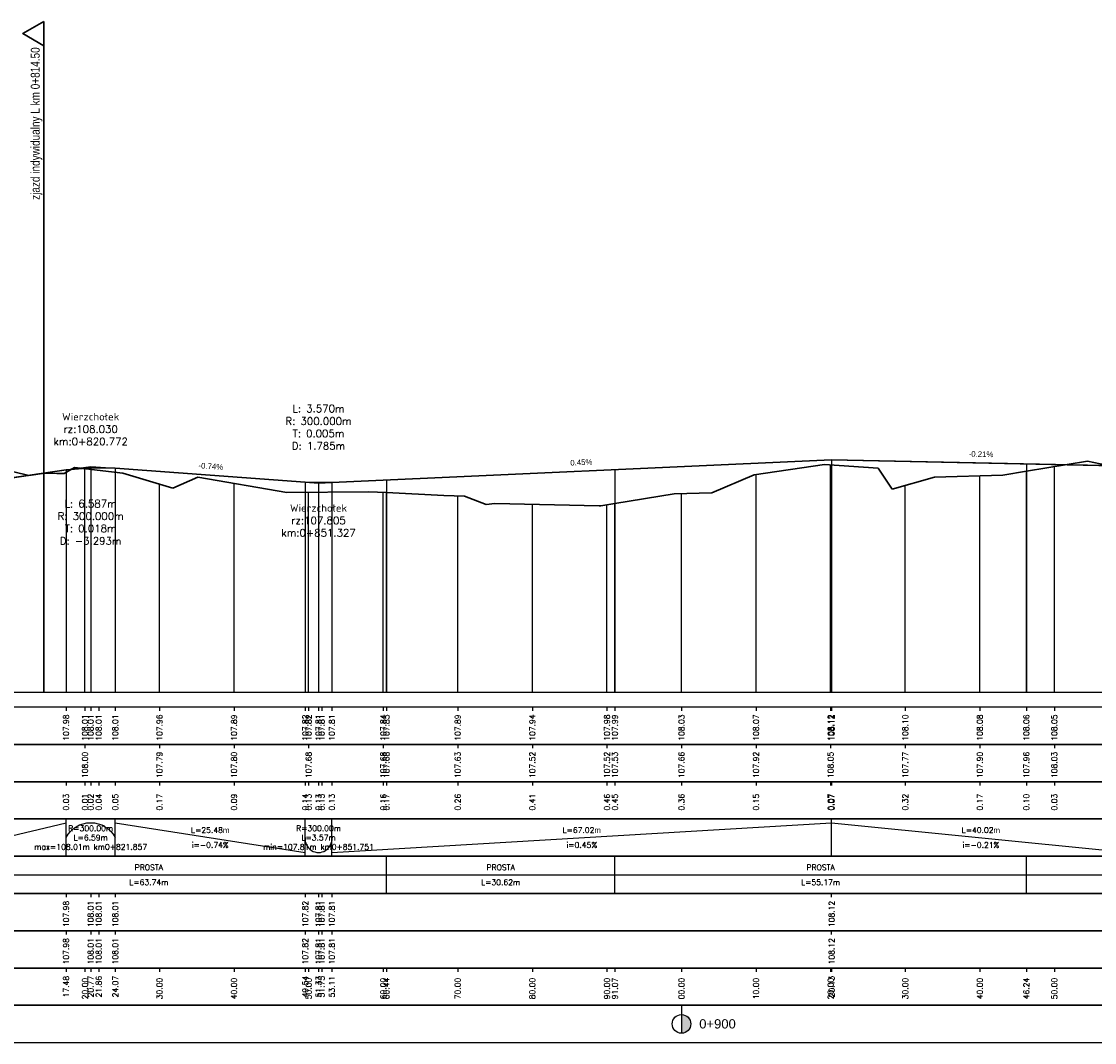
# Model space of a CAD drawing. Extents: x 7529714 to 7537797, y 5723889 to 5727796.
# Tile 8 of 28: x 7534107 to 7534251, y 5725349 to 5725486. Entities that reach past the tile are written whole.
import ezdxf
from ezdxf.enums import TextEntityAlignment as Align

# ---------------------------------------------------------------- set-up
doc = ezdxf.new("R2010")
doc.units = 0
doc.linetypes.add('HIDDEN', pattern=[9.525, 6.35, -3.175])
for name, color, linetype in [('C-DROGI-PROFILE', 7, 'Continuous'), ('C-DROGI-PROFILE-ETYKIETY', 7, 'Continuous'), ('Niw-opis', 2, 'Continuous')]:
    doc.layers.add(name, color=color, linetype=linetype)
doc.layers.add('Niw-opisy-zjazdy', color=7, linetype='Continuous', true_color=0x45008a)
doc.styles.get("Standard").update_dxf_attribs({"font": 'arial.ttf'})

# ---------------------------------------------------------------- blocks, each defined once
blk = doc.blocks.new('kilometraz')
at = {"linetype": 'ByBlock', "lineweight": -2}
blk.add_hatch(color=0, dxfattribs=at).paths.add_polyline_path([(0, -0.5, 0.414214), (0.5, 0, 0.414214), (0, 0.5)])
at = {"color": 0, "linetype": 'ByBlock', "lineweight": -2}
blk.add_line((0, 0.5), (0, -0.5), dxfattribs=at)
blk.add_circle((0, 0), 0.5, dxfattribs=at)

msp = doc.modelspace()

# ---------------------------------------------------------------- linework, layer by layer
at = {"layer": 'C-DROGI-PROFILE', "color": 12, "linetype": 'Continuous', "lineweight": 30, "true_color": 0xdb0000}
for p, q in [((7534096.43, 5725423.241), (7534113.22, 5725425.691)), ((7534113.22, 5725425.691), (7534116.513, 5725425.991)), ((7534116.513, 5725425.991), (7534119.806, 5725425.929)), ((7534119.806, 5725425.929), (7534145.282, 5725424.053)), ((7534148.852, 5725424.003), (7534215.87, 5725427.043)), ((7534215.87, 5725427.043), (7534255.889, 5725426.2)), ((7534145.282, 5725424.053), (7534148.852, 5725424.003))]:
    msp.add_line(p, q, dxfattribs=at)
at = {"layer": 'C-DROGI-PROFILE', "color": 98, "linetype": 'Continuous', "lineweight": 30, "true_color": 0x006100}
for p, q in [((7534104.34, 5725425.875), (7534108.207, 5725424.951)), ((7534112.976, 5725425.224), (7534114.359, 5725426.026)), ((7534114.359, 5725426.026), (7534120.828, 5725425.271)), ((7534205.501, 5725425.034), (7534214.896, 5725426.407)), ((7534214.896, 5725426.407), (7534222.127, 5725425.915)), ((7534222.127, 5725425.915), (7534223.999, 5725423.098)), ((7534241.98, 5725425.518), (7534250.201, 5725426.892)), ((7534250.201, 5725426.892), (7534252.746, 5725426.355)), ((7534108.207, 5725424.951), (7534110.353, 5725425.258)), ((7534110.353, 5725425.258), (7534111.989, 5725425.197)), ((7534111.989, 5725425.197), (7534112.976, 5725425.224)), ((7534120.828, 5725425.271), (7534127.539, 5725423.254)), ((7534127.539, 5725423.254), (7534130.873, 5725424.734)), ((7534130.873, 5725424.734), (7534142.808, 5725422.67)), ((7534199.809, 5725422.605), (7534205.501, 5725425.034)), ((7534223.999, 5725423.098), (7534229.683, 5725424.736)), ((7534229.683, 5725424.736), (7534238.847, 5725424.993)), ((7534238.847, 5725424.993), (7534241.98, 5725425.518)), ((7534142.808, 5725422.67), (7534153.753, 5725422.775)), ((7534153.753, 5725422.775), (7534156.182, 5725422.648)), ((7534156.182, 5725422.648), (7534163.858, 5725422.255)), ((7534163.858, 5725422.255), (7534166.619, 5725422.155)), ((7534166.619, 5725422.155), (7534169.532, 5725421.068)), ((7534186.806, 5725421.205), (7534194.736, 5725422.486)), ((7534194.736, 5725422.486), (7534199.809, 5725422.605)), ((7534169.532, 5725421.068), (7534170.708, 5725421.185)), ((7534170.708, 5725421.185), (7534184.684, 5725420.901)), ((7534184.684, 5725420.901), (7534184.924, 5725420.901)), ((7534184.924, 5725420.901), (7534186.806, 5725421.205))]:
    msp.add_line(p, q, dxfattribs=at)
at = {"layer": 'C-DROGI-PROFILE', "color": 2, "linetype": 'HIDDEN', "lineweight": -3}
for p, q in [((7534113.22, 5725425.691), (7534116.513, 5725426.171)), ((7534116.513, 5725426.171), (7534119.806, 5725425.929)), ((7534145.282, 5725424.053), (7534147.067, 5725423.922)), ((7534147.067, 5725423.922), (7534148.852, 5725424.003))]:
    msp.add_line(p, q, dxfattribs=at)
at = {"layer": 'C-DROGI-PROFILE', "color": 1, "linetype": 'Continuous', "lineweight": -3}
for p, q in [((7534115.741, 5725395.868), (7534115.741, 5725425.865)), ((7534215.741, 5725395.868), (7534215.741, 5725426.35)), ((7534245.741, 5725395.868), (7534245.741, 5725426.147)), ((7534205.741, 5725395.868), (7534205.741, 5725425.069)), ((7534235.741, 5725395.868), (7534235.741, 5725424.906)), ((7534241.98, 5725395.868), (7534241.98, 5725425.518)), ((7534125.741, 5725395.868), (7534125.741, 5725423.794)), ((7534135.741, 5725395.868), (7534135.741, 5725423.892)), ((7534225.741, 5725395.868), (7534225.741, 5725423.6)), ((7534145.741, 5725395.868), (7534145.741, 5725422.698)), ((7534155.741, 5725395.868), (7534155.741, 5725422.671)), ((7534156.182, 5725395.868), (7534156.182, 5725422.648)), ((7534165.741, 5725395.868), (7534165.741, 5725422.187)), ((7534195.741, 5725395.868), (7534195.741, 5725422.51)), ((7534175.741, 5725395.868), (7534175.741, 5725421.083)), ((7534185.741, 5725395.868), (7534185.741, 5725421.033)), ((7534186.806, 5725395.868), (7534186.806, 5725421.205)), ((7533295.241, 5725395.868), (7537726.805, 5725395.868)), ((7534113.22, 5725393.868), (7534113.22, 5725393.368)), ((7534115.741, 5725393.868), (7534115.741, 5725393.368)), ((7534116.513, 5725393.868), (7534116.513, 5725393.368)), ((7534117.597, 5725393.868), (7534117.597, 5725393.368)), ((7534119.806, 5725393.868), (7534119.806, 5725393.368)), ((7534125.741, 5725393.868), (7534125.741, 5725393.368)), ((7534135.741, 5725393.868), (7534135.741, 5725393.368)), ((7534145.282, 5725393.868), (7534145.282, 5725393.368)), ((7534145.741, 5725393.868), (7534145.741, 5725393.368)), ((7534147.067, 5725393.868), (7534147.067, 5725393.368)), ((7534147.491, 5725393.868), (7534147.491, 5725393.368)), ((7534148.852, 5725393.868), (7534148.852, 5725393.368)), ((7534155.741, 5725393.868), (7534155.741, 5725393.368)), ((7534156.182, 5725393.868), (7534156.182, 5725393.368)), ((7534165.741, 5725393.868), (7534165.741, 5725393.368)), ((7534175.741, 5725393.868), (7534175.741, 5725393.368)), ((7534185.741, 5725393.868), (7534185.741, 5725393.368)), ((7534186.806, 5725393.868), (7534186.806, 5725393.368)), ((7534195.741, 5725393.868), (7534195.741, 5725393.368)), ((7534205.741, 5725393.868), (7534205.741, 5725393.368)), ((7534215.741, 5725393.868), (7534215.741, 5725393.368)), ((7534215.87, 5725393.868), (7534215.87, 5725393.368)), ((7534225.741, 5725393.868), (7534225.741, 5725393.368)), ((7534235.741, 5725393.868), (7534235.741, 5725393.368)), ((7534241.98, 5725393.868), (7534241.98, 5725393.368)), ((7534245.741, 5725393.868), (7534245.741, 5725393.368)), ((7534115.741, 5725388.868), (7534115.741, 5725388.368)), ((7534125.741, 5725388.868), (7534125.741, 5725388.368)), ((7534135.741, 5725388.868), (7534135.741, 5725388.368)), ((7534145.741, 5725388.868), (7534145.741, 5725388.368)), ((7534155.741, 5725388.868), (7534155.741, 5725388.368)), ((7534165.741, 5725388.868), (7534165.741, 5725388.368)), ((7534175.741, 5725388.868), (7534175.741, 5725388.368)), ((7534185.741, 5725388.868), (7534185.741, 5725388.368)), ((7534195.741, 5725388.868), (7534195.741, 5725388.368)), ((7534205.741, 5725388.868), (7534205.741, 5725388.368)), ((7534215.741, 5725388.868), (7534215.741, 5725388.368)), ((7534225.741, 5725388.868), (7534225.741, 5725388.368)), ((7534235.741, 5725388.868), (7534235.741, 5725388.368)), ((7534245.741, 5725388.868), (7534245.741, 5725388.368)), ((7534113.22, 5725383.868), (7534113.22, 5725383.368)), ((7534115.741, 5725383.868), (7534115.741, 5725383.368)), ((7534116.513, 5725383.868), (7534116.513, 5725383.368)), ((7534117.597, 5725383.868), (7534117.597, 5725383.368)), ((7534119.806, 5725383.868), (7534119.806, 5725383.368)), ((7534125.741, 5725383.868), (7534125.741, 5725383.368)), ((7534135.741, 5725383.868), (7534135.741, 5725383.368)), ((7534145.282, 5725383.868), (7534145.282, 5725383.368)), ((7534145.741, 5725383.868), (7534145.741, 5725383.368)), ((7534147.067, 5725383.868), (7534147.067, 5725383.368)), ((7534147.491, 5725383.868), (7534147.491, 5725383.368)), ((7534148.852, 5725383.868), (7534148.852, 5725383.368)), ((7534155.741, 5725383.868), (7534155.741, 5725383.368)), ((7534156.182, 5725383.868), (7534156.182, 5725383.368)), ((7534165.741, 5725383.868), (7534165.741, 5725383.368)), ((7534175.741, 5725383.868), (7534175.741, 5725383.368)), ((7534185.741, 5725383.868), (7534185.741, 5725383.368)), ((7534186.806, 5725383.868), (7534186.806, 5725383.368)), ((7534195.741, 5725383.868), (7534195.741, 5725383.368)), ((7534205.741, 5725383.868), (7534205.741, 5725383.368)), ((7534215.741, 5725383.868), (7534215.741, 5725383.368)), ((7534215.87, 5725383.868), (7534215.87, 5725383.368)), ((7534225.741, 5725383.868), (7534225.741, 5725383.368)), ((7534235.741, 5725383.868), (7534235.741, 5725383.368)), ((7534241.98, 5725383.868), (7534241.98, 5725383.368)), ((7534245.741, 5725383.868), (7534245.741, 5725383.368)), ((7534113.22, 5725373.868), (7534113.22, 5725378.868)), ((7534119.806, 5725373.868), (7534119.806, 5725378.868)), ((7534145.282, 5725373.868), (7534145.282, 5725378.868)), ((7534148.852, 5725373.868), (7534148.852, 5725378.868)), ((7534215.87, 5725373.868), (7534215.87, 5725378.868)), ((7534156.182, 5725368.868), (7534156.182, 5725373.868)), ((7534186.806, 5725368.868), (7534186.806, 5725373.868)), ((7534241.98, 5725368.868), (7534241.98, 5725373.868)), ((7534113.22, 5725368.868), (7534113.22, 5725368.368)), ((7534116.513, 5725368.868), (7534116.513, 5725368.368)), ((7534117.597, 5725368.868), (7534117.597, 5725368.368)), ((7534119.806, 5725368.868), (7534119.806, 5725368.368)), ((7534145.282, 5725368.868), (7534145.282, 5725368.368)), ((7534147.067, 5725368.868), (7534147.067, 5725368.368)), ((7534147.491, 5725368.868), (7534147.491, 5725368.368)), ((7534148.852, 5725368.868), (7534148.852, 5725368.368)), ((7534215.87, 5725368.368), (7534215.87, 5725368.868)), ((7534113.22, 5725363.868), (7534113.22, 5725363.368)), ((7534116.513, 5725363.868), (7534116.513, 5725363.368)), ((7534117.597, 5725363.868), (7534117.597, 5725363.368)), ((7534119.806, 5725363.868), (7534119.806, 5725363.368)), ((7534145.282, 5725363.868), (7534145.282, 5725363.368)), ((7534147.067, 5725363.868), (7534147.067, 5725363.368)), ((7534147.491, 5725363.868), (7534147.491, 5725363.368)), ((7534148.852, 5725363.868), (7534148.852, 5725363.368)), ((7534215.87, 5725363.368), (7534215.87, 5725363.868)), ((7534113.22, 5725358.868), (7534113.22, 5725358.368)), ((7534115.741, 5725358.868), (7534115.741, 5725358.368)), ((7534116.513, 5725358.868), (7534116.513, 5725358.368)), ((7534117.597, 5725358.868), (7534117.597, 5725358.368)), ((7534119.806, 5725358.868), (7534119.806, 5725358.368)), ((7534125.741, 5725358.868), (7534125.741, 5725358.368)), ((7534135.741, 5725358.868), (7534135.741, 5725358.368)), ((7534145.282, 5725358.868), (7534145.282, 5725358.368)), ((7534145.741, 5725358.868), (7534145.741, 5725358.368)), ((7534147.067, 5725358.868), (7534147.067, 5725358.368)), ((7534147.491, 5725358.868), (7534147.491, 5725358.368)), ((7534148.852, 5725358.868), (7534148.852, 5725358.368)), ((7534155.741, 5725358.868), (7534155.741, 5725358.368)), ((7534156.182, 5725358.868), (7534156.182, 5725358.368)), ((7534165.741, 5725358.868), (7534165.741, 5725358.368)), ((7534175.741, 5725358.868), (7534175.741, 5725358.368)), ((7534185.741, 5725358.868), (7534185.741, 5725358.368)), ((7534186.806, 5725358.868), (7534186.806, 5725358.368)), ((7534195.741, 5725358.868), (7534195.741, 5725358.368)), ((7534205.741, 5725358.868), (7534205.741, 5725358.368)), ((7534215.741, 5725358.868), (7534215.741, 5725358.368)), ((7534215.87, 5725358.868), (7534215.87, 5725358.368)), ((7534225.741, 5725358.868), (7534225.741, 5725358.368)), ((7534235.741, 5725358.868), (7534235.741, 5725358.368)), ((7534241.98, 5725358.868), (7534241.98, 5725358.368)), ((7534245.741, 5725358.868), (7534245.741, 5725358.368)), ((7534195.741, 5725353.868), (7534195.741, 5725352.368))]:
    msp.add_line(p, q, dxfattribs=at)
at = {"layer": 'C-DROGI-PROFILE', "color": 2, "linetype": 'Continuous', "lineweight": -3}
for p, q in [((7534096.43, 5725374.368), (7534113.22, 5725378.368)), ((7534119.806, 5725378.368), (7534145.282, 5725374.368)), ((7534148.852, 5725374.368), (7534215.87, 5725378.368)), ((7534215.87, 5725378.368), (7534255.889, 5725374.368)), ((7533353.513, 5725371.368), (7534453.281, 5725371.368))]:
    msp.add_line(p, q, dxfattribs=at)
at = {"layer": 'C-DROGI-PROFILE', "color": 12, "linetype": 'Continuous', "lineweight": 30, "true_color": 0xdb0000}
msp.add_lwpolyline([(7533789.713, 5725422.471), (7533887.073, 5725425.708), (7533914.679, 5725425.758), (7533954.365, 5725424.483), (7534066.935, 5725425.655), (7534070.608, 5725425.469), (7534091.271, 5725423.153), (7534093.851, 5725423.031), (7534096.43, 5725423.241), (7534113.22, 5725425.691), (7534116.513, 5725425.991), (7534119.806, 5725425.929), (7534145.282, 5725424.053), (7534148.852, 5725424.003), (7534215.87, 5725427.043), (7534255.889, 5725426.2), (7534261.263, 5725425.798), (7534314.951, 5725418.898), (7534317.366, 5725418.733), (7534319.78, 5725418.86), (7534356.728, 5725423.031), (7534360.391, 5725423.221), (7534444.286, 5725422.45)], dxfattribs=at)
at = {"layer": 'C-DROGI-PROFILE', "color": 2, "linetype": 'Continuous', "lineweight": -3, "extrusion": (0, 0, -1)}
msp.add_arc((-7534116.513, 5725374.657), 3.711, 27.45918, 152.54082, dxfattribs=at)
at = {"layer": 'C-DROGI-PROFILE', "color": 2, "linetype": 'Continuous', "lineweight": -3}
msp.add_arc((7534147.067, 5725376.165), 1.797, 173.499, 6.501, dxfattribs=at)
at = {"layer": 'C-DROGI-PROFILE', "color": 1, "linetype": 'Continuous', "lineweight": -3}
for points in [[(7533295.741, 5725388.868), (7537726.805, 5725388.868), (7537726.805, 5725393.868), (7533295.741, 5725393.868)], [(7533295.741, 5725383.868), (7537726.805, 5725383.868), (7537726.805, 5725388.868), (7533295.741, 5725388.868)], [(7533295.741, 5725378.868), (7537726.805, 5725378.868), (7537726.805, 5725383.868), (7533295.741, 5725383.868)], [(7533295.741, 5725373.868), (7537726.805, 5725373.868), (7537726.805, 5725378.868), (7533295.741, 5725378.868)], [(7533295.741, 5725368.868), (7537726.805, 5725368.868), (7537726.805, 5725373.868), (7533295.741, 5725373.868)], [(7533295.741, 5725363.868), (7537726.805, 5725363.868), (7537726.805, 5725368.868), (7533295.741, 5725368.868)], [(7533295.741, 5725358.868), (7537726.805, 5725358.868), (7537726.805, 5725363.868), (7533295.741, 5725363.868)], [(7533295.741, 5725353.868), (7537726.805, 5725353.868), (7537726.805, 5725358.868), (7533295.741, 5725358.868)], [(7533295.741, 5725348.868), (7537726.805, 5725348.868), (7537726.805, 5725353.868), (7533295.741, 5725353.868)]]:
    msp.add_3dface(points, dxfattribs=at)
at = {"layer": 'C-DROGI-PROFILE-ETYKIETY', "color": 3, "linetype": 'Continuous', "lineweight": -3}
for p, q in [((7534113.22, 5725425.691), (7534113.22, 5725395.868)), ((7534116.513, 5725426.171), (7534116.513, 5725395.868)), ((7534119.806, 5725425.929), (7534119.806, 5725395.868)), ((7534145.282, 5725424.053), (7534145.282, 5725395.868)), ((7534147.067, 5725423.922), (7534147.067, 5725395.868)), ((7534148.852, 5725424.003), (7534148.852, 5725395.868))]:
    msp.add_line(p, q, dxfattribs=at)
at = {"layer": 'C-DROGI-PROFILE-ETYKIETY', "color": 2, "linetype": 'Continuous', "lineweight": -3}
for p, q in [((7534186.806, 5725425.725), (7534186.806, 5725395.868)), ((7534215.87, 5725427.043), (7534215.87, 5725395.868)), ((7534241.98, 5725426.493), (7534241.98, 5725395.868)), ((7534156.182, 5725424.335), (7534156.182, 5725395.868))]:
    msp.add_line(p, q, dxfattribs=at)
at = {"layer": 'Niw-opis', "color": 2}
msp.add_lwpolyline([(7533295.741, 5725395.868), (7537726.805, 5725395.868)], dxfattribs=at)
at = {"layer": 'Niw-opis'}
msp.add_lwpolyline([(7533295.741, 5725395.868), (7537726.805, 5725395.868)], dxfattribs=at)
at = {"layer": 'Niw-opisy-zjazdy', "linetype": 'Continuous', "lineweight": 30, "flags": 128}
msp.add_lwpolyline([(7534110.241, 5725485.868), (7534110.241, 5725482.618), (7534107.415, 5725484.237), (7534110.241, 5725485.868)], dxfattribs=at)
at = {"layer": 'Niw-opisy-zjazdy', "linetype": 'Continuous', "lineweight": 30}
msp.add_lwpolyline([(7534110.241, 5725395.868), (7534110.241, 5725485.868)], dxfattribs=at)

# ---------------------------------------------------------------- block references
at = {"layer": 'C-DROGI-PROFILE-ETYKIETY', "linetype": 'Continuous', "lineweight": -3, "xscale": 2.499999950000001, "yscale": 2.499999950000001, "zscale": 2.499999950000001, "rotation": 8.53773646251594e-07}
msp.add_blockref('kilometraz', (7534195.741, 5725351.368), dxfattribs=at)

# ---------------------------------------------------------------- texts
at = {"layer": 'C-DROGI-PROFILE-ETYKIETY', "color": 2, "linetype": 'Continuous', "lineweight": -3, "char_height": 1, "attachment_point": 5}
for s, insert in [('{\\Fsimplex.shx|c238;L: 3.570m\\PR: 300.000m\\PT: 0.005m\\PD: 1.785m}', (7534147.067, 5725431.422)), ('{\\Fsimplex.shx|c238;Wierzchołek\\Prz:108.030\\Pkm:0+820.772}', (7534116.513, 5725431.171)), ('{\\Fsimplex.shx|c238;L: 6.587m\\PR: 300.000m\\PT: 0.018m\\PD: -3.293m}', (7534116.513, 5725418.671)), ('{\\Fsimplex.shx|c238;Wierzchołek\\Prz:107.805\\Pkm:0+851.327}', (7534147.067, 5725418.922))]:
    msp.add_mtext(s, dxfattribs=dict(at, insert=insert))
at = {"layer": 'C-DROGI-PROFILE-ETYKIETY', "color": 2, "linetype": 'Continuous', "lineweight": -3, "char_height": 0.75, "attachment_point": 8}
for s, insert, rotation in [('0.45%', (7534182.324, 5725426.335), 2.59786), ('-0.21%', (7534235.897, 5725427.434), 358.79339), ('-0.74%', (7534132.604, 5725425.801), 355.7889)]:
    msp.add_mtext(s, dxfattribs=dict(at, insert=insert, rotation=rotation))
at = {"layer": 'C-DROGI-PROFILE-ETYKIETY', "color": 7, "linetype": 'Continuous', "lineweight": -3, "char_height": 0.75, "attachment_point": 5, "rotation": 90}
for s, insert in [('{\\Fsimplex.shx|c238;107.98}', (7534113.22, 5725391.118)), ('{\\Fsimplex.shx|c238;108.01}', (7534115.741, 5725391.118)), ('{\\Fsimplex.shx|c238;108.01}', (7534116.513, 5725391.118)), ('{\\Fsimplex.shx|c238;108.01}', (7534117.597, 5725391.118)), ('{\\Fsimplex.shx|c238;108.01}', (7534119.806, 5725391.118)), ('{\\Fsimplex.shx|c238;107.96}', (7534125.741, 5725391.118)), ('{\\Fsimplex.shx|c238;107.89}', (7534135.741, 5725391.118)), ('{\\Fsimplex.shx|c238;107.82}', (7534145.282, 5725391.118)), ('{\\Fsimplex.shx|c238;107.82}', (7534145.741, 5725391.118)), ('{\\Fsimplex.shx|c238;107.81}', (7534147.067, 5725391.118)), ('{\\Fsimplex.shx|c238;107.81}', (7534147.491, 5725391.118)), ('{\\Fsimplex.shx|c238;107.81}', (7534148.852, 5725391.118)), ('{\\Fsimplex.shx|c238;107.84}', (7534155.741, 5725391.118)), ('{\\Fsimplex.shx|c238;107.85}', (7534156.182, 5725391.118)), ('{\\Fsimplex.shx|c238;107.89}', (7534165.741, 5725391.118)), ('{\\Fsimplex.shx|c238;107.94}', (7534175.741, 5725391.118)), ('{\\Fsimplex.shx|c238;107.98}', (7534185.741, 5725391.118)), ('{\\Fsimplex.shx|c238;107.99}', (7534186.806, 5725391.118)), ('{\\Fsimplex.shx|c238;108.03}', (7534195.741, 5725391.118)), ('{\\Fsimplex.shx|c238;108.07}', (7534205.741, 5725391.118)), ('{\\Fsimplex.shx|c238;108.12}', (7534215.741, 5725391.118)), ('{\\Fsimplex.shx|c238;108.12}', (7534215.87, 5725391.118)), ('{\\Fsimplex.shx|c238;108.12}', (7534215.87, 5725391.118)), ('{\\Fsimplex.shx|c238;108.10}', (7534225.741, 5725391.118)), ('{\\Fsimplex.shx|c238;108.08}', (7534235.741, 5725391.118)), ('{\\Fsimplex.shx|c238;108.06}', (7534241.98, 5725391.118)), ('{\\Fsimplex.shx|c238;108.05}', (7534245.741, 5725391.118)), ('{\\Fsimplex.shx|c238;108.00}', (7534115.741, 5725386.118)), ('{\\Fsimplex.shx|c238;107.79}', (7534125.741, 5725386.118)), ('{\\Fsimplex.shx|c238;107.80}', (7534135.741, 5725386.118)), ('{\\Fsimplex.shx|c238;107.68}', (7534145.741, 5725386.118)), ('{\\Fsimplex.shx|c238;107.68}', (7534155.741, 5725386.118)), ('{\\Fsimplex.shx|c238;107.68}', (7534156.182, 5725386.118)), ('{\\Fsimplex.shx|c238;107.63}', (7534165.741, 5725386.118)), ('{\\Fsimplex.shx|c238;107.52}', (7534175.741, 5725386.118)), ('{\\Fsimplex.shx|c238;107.52}', (7534185.741, 5725386.118)), ('{\\Fsimplex.shx|c238;107.53}', (7534186.806, 5725386.118)), ('{\\Fsimplex.shx|c238;107.66}', (7534195.741, 5725386.118)), ('{\\Fsimplex.shx|c238;107.92}', (7534205.741, 5725386.118)), ('{\\Fsimplex.shx|c238;108.05}', (7534215.741, 5725386.118)), ('{\\Fsimplex.shx|c238;107.77}', (7534225.741, 5725386.118)), ('{\\Fsimplex.shx|c238;107.90}', (7534235.741, 5725386.118)), ('{\\Fsimplex.shx|c238;107.96}', (7534241.98, 5725386.118)), ('{\\Fsimplex.shx|c238;108.03}', (7534245.741, 5725386.118)), ('{\\Fsimplex.shx|c238;0.03}', (7534113.22, 5725381.118)), ('{\\Fsimplex.shx|c238;0.01}', (7534115.741, 5725381.118)), ('{\\Fsimplex.shx|c238;0.02}', (7534116.513, 5725381.118)), ('{\\Fsimplex.shx|c238;0.04}', (7534117.597, 5725381.118)), ('{\\Fsimplex.shx|c238;0.05}', (7534119.806, 5725381.118)), ('{\\Fsimplex.shx|c238;0.17}', (7534125.741, 5725381.118)), ('{\\Fsimplex.shx|c238;0.09}', (7534135.741, 5725381.118)), ('{\\Fsimplex.shx|c238;0.14}', (7534145.282, 5725381.118)), ('{\\Fsimplex.shx|c238;0.13}', (7534145.741, 5725381.118)), ('{\\Fsimplex.shx|c238;0.13}', (7534147.067, 5725381.118)), ('{\\Fsimplex.shx|c238;0.13}', (7534147.491, 5725381.118)), ('{\\Fsimplex.shx|c238;0.13}', (7534148.852, 5725381.118)), ('{\\Fsimplex.shx|c238;0.16}', (7534155.741, 5725381.118)), ('{\\Fsimplex.shx|c238;0.17}', (7534156.182, 5725381.118)), ('{\\Fsimplex.shx|c238;0.26}', (7534165.741, 5725381.118)), ('{\\Fsimplex.shx|c238;0.41}', (7534175.741, 5725381.118)), ('{\\Fsimplex.shx|c238;0.46}', (7534185.741, 5725381.118)), ('{\\Fsimplex.shx|c238;0.45}', (7534186.806, 5725381.118)), ('{\\Fsimplex.shx|c238;0.36}', (7534195.741, 5725381.118)), ('{\\Fsimplex.shx|c238;0.15}', (7534205.741, 5725381.118)), ('{\\Fsimplex.shx|c238;0.07}', (7534215.741, 5725381.118)), ('{\\Fsimplex.shx|c238;0.07}', (7534215.87, 5725381.118)), ('{\\Fsimplex.shx|c238;0.07}', (7534215.87, 5725381.118)), ('{\\Fsimplex.shx|c238;0.32}', (7534225.741, 5725381.118)), ('{\\Fsimplex.shx|c238;0.17}', (7534235.741, 5725381.118)), ('{\\Fsimplex.shx|c238;0.10}', (7534241.98, 5725381.118)), ('{\\Fsimplex.shx|c238;0.03}', (7534245.741, 5725381.118)), ('{\\Fsimplex.shx|c238;107.98}', (7534113.22, 5725366.118)), ('{\\Fsimplex.shx|c238;108.01}', (7534116.513, 5725366.118)), ('{\\Fsimplex.shx|c238;108.01}', (7534117.597, 5725366.118)), ('{\\Fsimplex.shx|c238;108.01}', (7534119.806, 5725366.118)), ('{\\Fsimplex.shx|c238;107.82}', (7534145.282, 5725366.118)), ('{\\Fsimplex.shx|c238;107.81}', (7534147.067, 5725366.118)), ('{\\Fsimplex.shx|c238;107.81}', (7534147.491, 5725366.118)), ('{\\Fsimplex.shx|c238;107.81}', (7534148.852, 5725366.118)), ('{\\Fsimplex.shx|c238;108.12}', (7534215.87, 5725366.118)), ('{\\Fsimplex.shx|c238;108.12}', (7534215.87, 5725366.118)), ('{\\Fsimplex.shx|c238;107.98}', (7534113.22, 5725361.118)), ('{\\Fsimplex.shx|c238;108.01}', (7534116.513, 5725361.118)), ('{\\Fsimplex.shx|c238;108.01}', (7534117.597, 5725361.118)), ('{\\Fsimplex.shx|c238;108.01}', (7534119.806, 5725361.118)), ('{\\Fsimplex.shx|c238;107.82}', (7534145.282, 5725361.118)), ('{\\Fsimplex.shx|c238;107.81}', (7534147.067, 5725361.118)), ('{\\Fsimplex.shx|c238;107.81}', (7534147.491, 5725361.118)), ('{\\Fsimplex.shx|c238;107.81}', (7534148.852, 5725361.118)), ('{\\Fsimplex.shx|c238;108.12}', (7534215.87, 5725361.118)), ('{\\Fsimplex.shx|c238;108.12}', (7534215.87, 5725361.118)), ('{\\Fsimplex.shx|c238;17.48}', (7534113.22, 5725356.368)), ('{\\Fsimplex.shx|c238;20.00}', (7534115.741, 5725356.118)), ('{\\Fsimplex.shx|c238;20.77}', (7534116.513, 5725356.368)), ('{\\Fsimplex.shx|c238;21.86}', (7534117.597, 5725356.368)), ('{\\Fsimplex.shx|c238;24.07}', (7534119.806, 5725356.368)), ('{\\Fsimplex.shx|c238;30.00}', (7534125.741, 5725356.118)), ('{\\Fsimplex.shx|c238;40.00}', (7534135.741, 5725356.118)), ('{\\Fsimplex.shx|c238;49.54}', (7534145.282, 5725356.368)), ('{\\Fsimplex.shx|c238;50.00}', (7534145.741, 5725356.118)), ('{\\Fsimplex.shx|c238;51.33}', (7534147.067, 5725356.368)), ('{\\Fsimplex.shx|c238;51.75}', (7534147.491, 5725356.368)), ('{\\Fsimplex.shx|c238;53.11}', (7534148.852, 5725356.368)), ('{\\Fsimplex.shx|c238;60.00}', (7534155.741, 5725356.118)), ('{\\Fsimplex.shx|c238;60.44}', (7534156.182, 5725356.118)), ('{\\Fsimplex.shx|c238;70.00}', (7534165.741, 5725356.118)), ('{\\Fsimplex.shx|c238;80.00}', (7534175.741, 5725356.118)), ('{\\Fsimplex.shx|c238;90.00}', (7534185.741, 5725356.118)), ('{\\Fsimplex.shx|c238;91.07}', (7534186.806, 5725356.118)), ('{\\Fsimplex.shx|c238;00.00}', (7534195.741, 5725356.118)), ('{\\Fsimplex.shx|c238;10.00}', (7534205.741, 5725356.118)), ('{\\Fsimplex.shx|c238;20.00}', (7534215.741, 5725356.118)), ('{\\Fsimplex.shx|c238;20.13}', (7534215.87, 5725356.368)), ('{\\Fsimplex.shx|c238;20.13}', (7534215.87, 5725356.368)), ('{\\Fsimplex.shx|c238;30.00}', (7534225.741, 5725356.118)), ('{\\Fsimplex.shx|c238;40.00}', (7534235.741, 5725356.118)), ('{\\Fsimplex.shx|c238;46.24}', (7534241.98, 5725356.118)), ('{\\Fsimplex.shx|c238;50.00}', (7534245.741, 5725356.118))]:
    msp.add_mtext(s, dxfattribs=dict(at, insert=insert))
at = {"layer": 'C-DROGI-PROFILE-ETYKIETY', "color": 7, "linetype": 'Continuous', "lineweight": -3}
for s, insert, char_height, attachment_point in [('{\\Fsimplex.shx|c238;R=300.00m\\PL=6.59m\\Pmax=108.01m km0+821.857}', (7534116.513, 5725376.368), 0.75, 5), ('{\\Fsimplex.shx|c238;L=25.48}m', (7534132.544, 5725377.368), 0.75, 5), ('{\\Fsimplex.shx|c238;R=300.00m\\PL=3.57m\\Pmin=107.81m km0+851.751}', (7534147.067, 5725376.368), 0.75, 5), ('{\\Fsimplex.shx|c238;L=67.02}m', (7534182.361, 5725377.368), 0.75, 5), ('{\\Fsimplex.shx|c238;L=40.02}m', (7534235.88, 5725377.368), 0.75, 5), ('{\\Fsimplex.shx|c238;i=-0.74%}', (7534132.544, 5725375.368), 0.75, 5), ('{\\Fsimplex.shx|c238;i=0.45%}', (7534182.361, 5725375.368), 0.75, 5), ('{\\Fsimplex.shx|c238;i=-0.21%}', (7534235.88, 5725375.368), 0.75, 5), ('{\\Fsimplex.shx|c238;PROSTA}', (7534124.314, 5725372.368), 0.75, 5), ('{\\Fsimplex.shx|c238;PROSTA}', (7534171.494, 5725372.368), 0.75, 5), ('{\\Fsimplex.shx|c238;PROSTA}', (7534214.393, 5725372.368), 0.75, 5), ('{\\Fsimplex.shx|c238;L=63.74m}', (7534124.314, 5725370.368), 0.75, 5), ('{\\Fsimplex.shx|c238;L=30.62m}', (7534171.494, 5725370.368), 0.75, 5), ('{\\Fsimplex.shx|c238;L=55.17m}', (7534214.393, 5725370.368), 0.75, 5), ('0+900', (7534198.116, 5725351.368), 1.25, 4)]:
    msp.add_mtext(s, dxfattribs=dict(at, insert=insert, char_height=char_height, attachment_point=attachment_point))
at = {"layer": 'Niw-opisy-zjazdy', "linetype": 'Continuous', "lineweight": 30, "width": 0.8}
msp.add_text('zjazd indywidualny L km 0+814.50', height=1.2, rotation=90, dxfattribs=at).set_placement((7534110.041, 5725461.935), align=Align.BOTTOM_LEFT)

doc.saveas('drawing.dxf')
